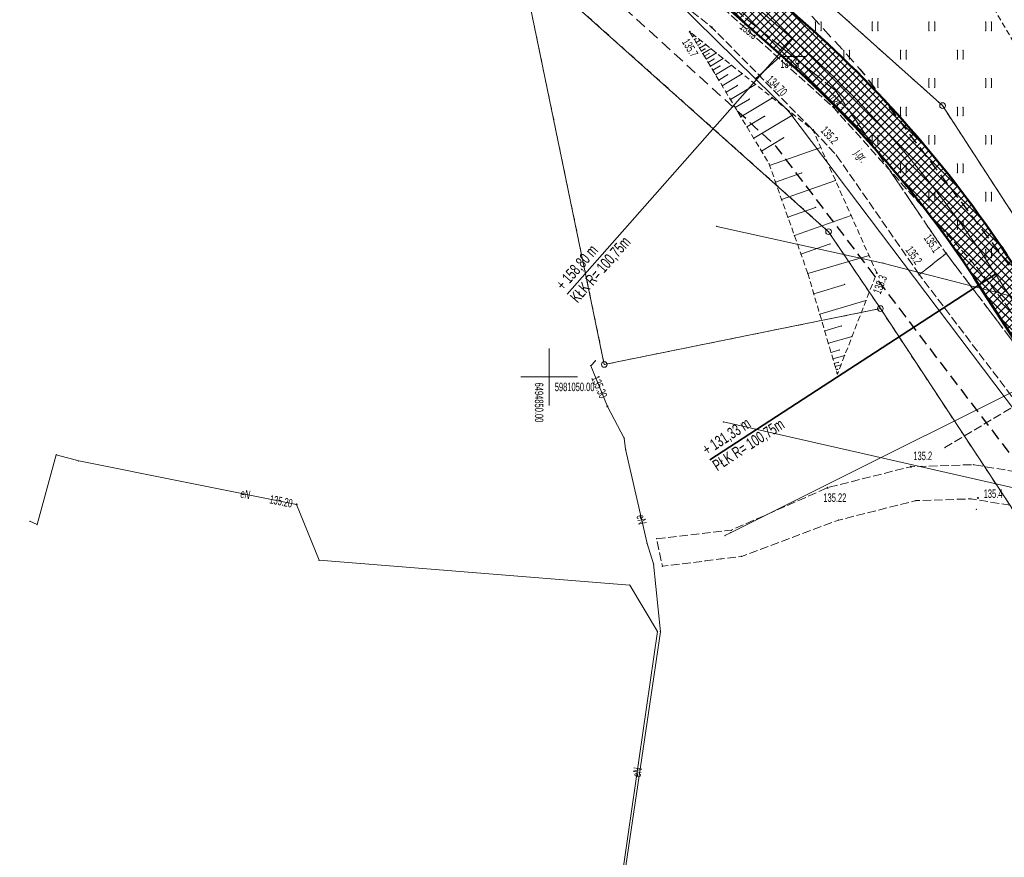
# Model space of a CAD drawing. Extents: x 6456700 to 6518119, y 5963420 to 5980059.
# Tile 83 of 256: x 6512072 to 6512159, y 5964557 to 5964630. Entities that reach past the tile are written whole.
import ezdxf
from ezdxf.enums import TextEntityAlignment as Align

# ---------------------------------------------------------------- set-up
doc = ezdxf.new("R2010")
doc.units = 0
doc.header["$MEASUREMENT"] = 0
for name, pattern in [('L_0_03', [1, 0.5, -0.5]), ('L_0_04', [1.5, 1, -0.5]), ('L_0_52', [1, 0.75, -0.25]), ('L_0_5A', [0.75, 0.5, -0.25])]:
    doc.linetypes.add(name, pattern=pattern)
doc.layers.get('0').update_dxf_attribs({"color": 2, "linetype": 'CONTINUOUS', "lineweight": 5})
for name, color, linetype, lineweight in [('000_Inne__niezydentyfikowane_', 7, 'CONTINUOUS', 18), ('18mm Kreska ciągła', 7, 'CONTINUOUS', 18), ('202_punkt_graniczny', 7, 'CONTINUOUS', 18), ('218_kontur_uzytku_gruntowego', 96, 'L_0_03', 18), ('219_dzialka_ewidencyjna', 7, 'CONTINUOUS', 18), ('35mm Ciągła', 7, 'CONTINUOUS', 35), ('50mm Kreska ciągła', 7, 'CONTINUOUS', 50), ('9mm Kreska ciągła', 252, 'CONTINUOUS', 9), ('jezdnia', 7, 'CONTINUOUS', 18), ('jezdnia_Atr17', 7, 'CONTINUOUS', 18), ('ogrodzenie_trwale', 7, 'CONTINUOUS', 18), ('pikieta_naturalna', 7, 'CONTINUOUS', 18), ('pikieta_naturalna_Atr2', 7, 'CONTINUOUS', 18), ('pikieta_sztuczna', 7, 'CONTINUOUS', 18), ('pikieta_sztuczna_Atr2', 7, 'CONTINUOUS', 18), ('przewod_elektroenergetyczny_podziemny', 7, 'CONTINUOUS', 18), ('przewod_elektroenergetyczny_podziemny_Atr1', 7, 'CONTINUOUS', 18), ('przewod_kanalizacyjny', 7, 'CONTINUOUS', 18), ('przewod_kanalizacyjny___ob__projektowany', 7, 'CONTINUOUS', 18), ('przewod_wodociagowy', 7, 'CONTINUOUS', 18), ('przewod_wodociagowy___ob__projektowany', 7, 'CONTINUOUS', 18), ('rzedna', 7, 'CONTINUOUS', 18), ('rzedna_Atr2', 7, 'CONTINUOUS', 18), ('rzedna_Atr3', 7, 'CONTINUOUS', 18), ('siatka_krzyrzy', 7, 'CONTINUOUS', 18), ('skarpa_nieumocniona', 7, 'CONTINUOUS', 18), ('trawnik', 7, 'CONTINUOUS', 18), ('Zakres', 7, 'CONTINUOUS', 18)]:
    doc.layers.add(name, color=color, linetype=linetype, lineweight=lineweight)
doc.styles.get("Standard").update_dxf_attribs({"font": 'txt', "width": 0.75})
doc.styles.add('Znaczniki', font='GOTHIC.TTF', dxfattribs={"width": 0.7})

# ---------------------------------------------------------------- blocks, each defined once
blk = doc.blocks.new('mdcp_nowa')
at = {"layer": 'pikieta_naturalna', "linetype": 'Continuous', "lineweight": 18}
for points in [[(6494862.38, 5981080.345, 1), (6494862.38, 5981080.435, 1)], [(6494864.31, 5981080.745, 1), (6494864.31, 5981080.835, 1)], [(6494875.24, 5981075.135, 1), (6494875.24, 5981075.225, 1)], [(6494873.23, 5981071.685, 1), (6494873.23, 5981071.775, 1)], [(6494884.95, 5981060.825, 1), (6494884.95, 5981060.915, 1)], [(6494878.84, 5981059.115, 1), (6494878.84, 5981059.205, 1)], [(6494882.58, 5981058.965, 1), (6494882.58, 5981059.055, 1)], [(6494881.85, 5981042.055, 1), (6494881.85, 5981042.145, 1)], [(6494887.75, 5981039.305, 1), (6494887.75, 5981039.395, 1)]]:
    blk.add_hatch(color=18, dxfattribs=at).paths.add_polyline_path(points)
at = {"layer": 'pikieta_sztuczna', "linetype": 'Continuous', "lineweight": 18}
blk.add_hatch(color=18, dxfattribs=at).paths.add_polyline_path([(6494874.51, 5981040.205, 1), (6494874.51, 5981040.295, 1)])
at = {"layer": 'rzedna', "linetype": 'Continuous', "lineweight": 18}
for color, points in [(18, [(6494868.17, 5981076.215, 1), (6494868.17, 5981076.305, 1)]), (18, [(6494871.11, 5981073.335, 1), (6494871.11, 5981073.425, 1)]), (1, [(6494855.14, 5981047.365, 1), (6494855.14, 5981047.455, 1)]), (1, [(6494827.78, 5981038.735, 1), (6494827.78, 5981038.825, 1)])]:
    blk.add_hatch(color=color, dxfattribs=at).paths.add_polyline_path(points)
at = {"layer": '000_Inne__niezydentyfikowane_', "linetype": 'Continuous', "lineweight": 18, "flags": 128}
for points in [[(6494862.64, 5981079.96), (6494862.8, 5981080.06)], [(6494862.79, 5981079.71), (6494862.92, 5981079.78)], [(6494862.94, 5981079.45), (6494863.29, 5981079.66)], [(6494863.1, 5981079.2), (6494863.32, 5981079.33)], [(6494863.25, 5981078.94), (6494863.79, 5981079.27)], [(6494863.4, 5981078.69), (6494863.72, 5981078.88)], [(6494863.53, 5981078.47), (6494864.25, 5981078.9)], [(6494863.67, 5981078.24), (6494864.08, 5981078.48)], [(6494863.83, 5981077.98), (6494864.73, 5981078.52)], [(6494864, 5981077.69), (6494864.51, 5981077.99)], [(6494864.2, 5981077.36), (6494865.32, 5981078.04)], [(6494864.42, 5981077), (6494865.05, 5981077.38)], [(6494864.66, 5981076.6), (6494866.07, 5981077.44)], [(6494865.24, 5981075.63), (6494867.01, 5981076.7)], [(6494864.93, 5981076.14), (6494865.72, 5981076.62)], [(6494865.58, 5981075.06), (6494866.57, 5981075.66)], [(6494865.96, 5981074.42), (6494868.18, 5981075.76)], [(6494866.39, 5981073.71), (6494867.64, 5981074.46)], [(6494866.87, 5981072.91), (6494869.66, 5981074.58)], [(6494867.41, 5981072.01), (6494868.97, 5981072.95)], [(6494868.01, 5981071.01), (6494871.5, 5981073.11)], [(6494868.69, 5981069.89), (6494870.64, 5981071.06)], [(6494869.41, 5981068.62), (6494873.91, 5981070.21)], [(6494869.93, 5981067.15), (6494872.24, 5981067.96)], [(6494870.47, 5981065.62), (6494875.21, 5981067.3)], [(6494871.02, 5981064.06), (6494873.45, 5981064.92)], [(6494871.59, 5981062.45), (6494876.58, 5981064.22)], [(6494872.17, 5981060.8), (6494874.74, 5981061.71)], [(6494872.77, 5981059.11), (6494878.16, 5981060.69)], [(6494873.3, 5981057.33), (6494876.03, 5981058.14)], [(6494873.83, 5981055.52), (6494877.89, 5981056.72)], [(6494874.26, 5981054.06), (6494875.73, 5981054.49)], [(6494874.58, 5981052.96), (6494876.67, 5981053.57)], [(6494874.82, 5981052.16), (6494875.55, 5981052.38)], [(6494874.98, 5981051.59), (6494876.02, 5981051.9)], [(6494875.1, 5981051.19), (6494875.47, 5981051.3)], [(6494875.19, 5981050.91), (6494875.69, 5981051.06)], [(6494875.27, 5981050.63), (6494875.41, 5981050.67)], [(6494875.35, 5981050.35), (6494875.43, 5981050.37)]]:
    blk.add_lwpolyline(points, dxfattribs=at)
at = {"layer": '000_Inne__niezydentyfikowane_'}
for p in [(6494862.64, 5981079.96), (6494862.79, 5981079.71), (6494862.8, 5981080.06), (6494862.92, 5981079.78), (6494862.94, 5981079.45), (6494863.29, 5981079.66), (6494863.32, 5981079.33), (6494863.79, 5981079.27), (6494863.1, 5981079.2), (6494863.25, 5981078.94), (6494863.4, 5981078.69), (6494863.53, 5981078.47), (6494863.72, 5981078.88), (6494864.08, 5981078.48), (6494864.25, 5981078.9), (6494864.73, 5981078.52), (6494863.67, 5981078.24), (6494863.83, 5981077.98), (6494864, 5981077.69), (6494864.51, 5981077.99), (6494865.32, 5981078.04), (6494864.2, 5981077.36), (6494864.42, 5981077), (6494865.05, 5981077.38), (6494866.07, 5981077.44), (6494867.01, 5981076.7), (6494864.66, 5981076.6), (6494864.93, 5981076.14), (6494865.72, 5981076.62), (6494865.24, 5981075.63), (6494865.58, 5981075.06), (6494866.57, 5981075.66), (6494868.18, 5981075.76), (6494865.96, 5981074.42), (6494867.64, 5981074.46), (6494869.66, 5981074.58), (6494866.39, 5981073.71), (6494866.87, 5981072.91), (6494868.97, 5981072.95), (6494871.5, 5981073.11), (6494867.41, 5981072.01), (6494868.01, 5981071.01), (6494870.64, 5981071.06), (6494868.69, 5981069.89), (6494873.91, 5981070.21), (6494869.41, 5981068.62), (6494869.93, 5981067.15), (6494872.24, 5981067.96), (6494875.21, 5981067.3), (6494870.47, 5981065.62), (6494873.45, 5981064.92), (6494871.02, 5981064.06), (6494876.58, 5981064.22), (6494871.59, 5981062.45), (6494874.74, 5981061.71), (6494872.17, 5981060.8), (6494878.16, 5981060.69), (6494872.77, 5981059.11), (6494876.03, 5981058.14), (6494873.3, 5981057.33), (6494877.89, 5981056.72), (6494873.83, 5981055.52), (6494875.73, 5981054.49), (6494874.26, 5981054.06), (6494876.67, 5981053.57), (6494874.58, 5981052.96), (6494874.82, 5981052.16), (6494874.98, 5981051.59), (6494875.55, 5981052.38), (6494876.02, 5981051.9), (6494875.1, 5981051.19), (6494875.19, 5981050.91), (6494875.41, 5981050.67), (6494875.47, 5981051.3), (6494875.69, 5981051.06), (6494875.27, 5981050.63), (6494875.35, 5981050.35), (6494875.43, 5981050.37)]:
    blk.add_point(p, dxfattribs=at)
at = {"layer": '202_punkt_graniczny', "color": 7, "linetype": 'Continuous', "lineweight": 18}
for centre in [(6494884.63, 5981073.89), (6494874.6, 5981062.79), (6494879.16, 5981056.02), (6494854.86, 5981051.1)]:
    blk.add_circle(centre, 0.25, dxfattribs=at)
at = {"layer": '202_punkt_graniczny'}
for p in [(6494884.63, 5981073.89), (6494874.6, 5981062.79), (6494879.16, 5981056.02), (6494854.86, 5981051.1)]:
    blk.add_point(p, dxfattribs=at)
at = {"layer": '218_kontur_uzytku_gruntowego', "lineweight": 18, "flags": 128}
for points in [[(6494847.42, 5981087.08), (6494874.6, 5981062.79)], [(6494854.86, 5981051.1), (6494847.42, 5981087.08)], [(6494884.63, 5981073.89), (6494875.19, 5981082.33)], [(6494907.66, 5981038.39), (6494884.63, 5981073.89)], [(6494874.6, 5981062.79), (6494879.16, 5981056.02)], [(6494879.16, 5981056.02), (6494854.86, 5981051.1)], [(6494879.16, 5981056.02), (6494907.1, 5981013.59)]]:
    blk.add_lwpolyline(points, dxfattribs=at)
at = {"layer": '218_kontur_uzytku_gruntowego'}
for p in [(6494884.63, 5981073.89), (6494884.63, 5981073.89), (6494874.6, 5981062.79), (6494874.6, 5981062.79), (6494879.16, 5981056.02), (6494879.16, 5981056.02), (6494879.16, 5981056.02), (6494879.16, 5981056.02), (6494854.86, 5981051.1), (6494854.86, 5981051.1)]:
    blk.add_point(p, dxfattribs=at)
at = {"layer": '219_dzialka_ewidencyjna', "color": 3, "linetype": 'Continuous', "lineweight": 18, "flags": 128}
for points in [[(6494810.28, 5981140.37), (6494884.63, 5981073.89)], [(6494847.42, 5981087.08), (6494874.6, 5981062.79)], [(6494847.42, 5981087.08), (6494854.86, 5981051.1)], [(6494884.63, 5981073.89), (6494922.88, 5981014.92)], [(6494874.6, 5981062.79), (6494879.16, 5981056.02)], [(6494854.86, 5981051.1), (6494879.16, 5981056.02)], [(6494879.16, 5981056.02), (6494907.1, 5981013.59)]]:
    blk.add_lwpolyline(points, dxfattribs=at)
at = {"layer": '219_dzialka_ewidencyjna', "color": 3}
for p in [(6494884.63, 5981073.89), (6494884.63, 5981073.89), (6494874.6, 5981062.79), (6494874.6, 5981062.79), (6494879.16, 5981056.02), (6494879.16, 5981056.02), (6494879.16, 5981056.02), (6494854.86, 5981051.1), (6494854.86, 5981051.1)]:
    blk.add_point(p, dxfattribs=at)
at = {"layer": 'jezdnia', "color": 7, "linetype": 'L_0_52', "lineweight": 18, "flags": 128}
for points in [[(6494882.58, 5981059.01), (6494875.27, 5981069.54), (6494873.23, 5981071.73), (6494864.31, 5981080.79), (6494852.5, 5981090.04), (6494840.38, 5981098.23), (6494828.68, 5981104.87), (6494818.31, 5981109.2), (6494820.02, 5981112.93), (6494830.21, 5981107.52), (6494843.7, 5981099.94), (6494855.06, 5981092.95), (6494866.84, 5981081.96), (6494875.24, 5981075.18), (6494884.95, 5981060.87)], [(6494901.28, 5981033.55), (6494895.98, 5981037.05), (6494891.79, 5981038.5), (6494887.13, 5981039.27), (6494882.27, 5981039.11), (6494875.49, 5981037.4), (6494866.94, 5981034.2), (6494865.13, 5981033.98), (6494863.73, 5981033.8), (6494859.98, 5981033.33), (6494859.47, 5981035.75), (6494866.03, 5981036.51), (6494874.51, 5981040.25), (6494881.85, 5981042.1), (6494887.33, 5981042.28), (6494892.57, 5981041.41), (6494897.26, 5981039.7), (6494882.58, 5981059.01), (6494884.95, 5981060.87), (6494891.08, 5981052.78), (6494898.92, 5981042.35), (6494908.85, 5981029.59), (6494911.52, 5981023.9), (6494915.25, 5981014.07), (6494914.78, 5981012.09), (6494906.97, 5980976.83), (6494902.68, 5980957.34), (6494894.73, 5980959.02), (6494897.08, 5980960.46), (6494898.72, 5980967.42), (6494893.04, 5980969.39), (6494900.7, 5981004.04), (6494905.1, 5981024.68), (6494905.84, 5981028.59), (6494904.34, 5981030.87)]]:
    blk.add_lwpolyline(points, close=True, dxfattribs=at)
at = {"layer": 'jezdnia'}
for p in [(6494864.31, 5981080.79), (6494875.24, 5981075.18), (6494873.23, 5981071.73), (6494875.27, 5981069.54), (6494884.95, 5981060.87), (6494884.95, 5981060.87), (6494882.58, 5981059.01), (6494882.58, 5981059.01), (6494881.85, 5981042.1), (6494887.33, 5981042.28), (6494874.51, 5981040.25), (6494882.27, 5981039.11), (6494887.13, 5981039.27), (6494875.49, 5981037.4), (6494866.03, 5981036.51), (6494859.47, 5981035.75), (6494863.73, 5981033.8), (6494865.13, 5981033.98), (6494866.94, 5981034.2), (6494859.98, 5981033.33)]:
    blk.add_point(p, dxfattribs=at)
at = {"layer": 'ogrodzenie_trwale'}
blk.add_point((6494887.62, 5981038.35), dxfattribs=at)
at = {"layer": 'pikieta_naturalna', "color": 7, "linetype": 'Continuous', "lineweight": 18}
for centre in [(6494862.38, 5981080.39), (6494864.31, 5981080.79), (6494875.24, 5981075.18), (6494873.23, 5981071.73), (6494884.95, 5981060.87), (6494878.84, 5981059.16), (6494882.58, 5981059.01), (6494881.85, 5981042.1), (6494887.75, 5981039.35)]:
    blk.add_circle(centre, 0.045, dxfattribs=at)
at = {"layer": 'pikieta_naturalna'}
for p in [(6494862.38, 5981080.39), (6494864.31, 5981080.79), (6494875.24, 5981075.18), (6494873.23, 5981071.73), (6494884.95, 5981060.87), (6494878.84, 5981059.16), (6494882.58, 5981059.01), (6494881.85, 5981042.1), (6494887.75, 5981039.35)]:
    blk.add_point(p, dxfattribs=at)
at = {"layer": 'pikieta_sztuczna', "color": 7, "linetype": 'Continuous', "lineweight": 18}
blk.add_circle((6494874.51, 5981040.25), 0.045, dxfattribs=at)
at = {"layer": 'pikieta_sztuczna'}
blk.add_point((6494874.51, 5981040.25), dxfattribs=at)
at = {"layer": 'przewod_elektroenergetyczny_podziemny', "color": 1, "linetype": 'Continuous', "lineweight": 18, "flags": 128}
for points in [[(6494871.11, 5981073.38), (6494868.17, 5981076.26), (6494861.13, 5981083.19)], [(6494891.23, 5981046.73), (6494871.11, 5981073.38)], [(6494864.76, 5981063.26), (6494879.38, 5981060.03)], [(6494879.38, 5981060.03), (6494898.09, 5981055.2), (6494900.81, 5981049.67), (6494909.36, 5981049.54), (6494926.4, 5981040.74), (6494934.34, 5981034.5)], [(6494856.16, 5981003.01), (6494859.8, 5981027.57), (6494859.2, 5981033.54), (6494858.62, 5981035.35), (6494856.74, 5981043.64), (6494856.61, 5981044.62), (6494855.14, 5981047.41), (6494853.67, 5981050.99), (6494854.08, 5981051.42)], [(6494856, 5981003.05), (6494859.53, 5981027.59), (6494857.1, 5981031.67), (6494829.75, 5981033.87), (6494827.78, 5981038.78), (6494808.61, 5981042.61), (6494806.63, 5981043.15), (6494804.94, 5981037.01), (6494804.31, 5981037.29)]]:
    blk.add_lwpolyline(points, dxfattribs=at)
at = {"layer": 'przewod_elektroenergetyczny_podziemny'}
for p in [(6494868.17, 5981076.26), (6494871.11, 5981073.38), (6494871.11, 5981073.38), (6494864.76, 5981063.26), (6494879.38, 5981060.03), (6494879.38, 5981060.03), (6494853.67, 5981050.99), (6494854.08, 5981051.42), (6494855.14, 5981047.41), (6494856.61, 5981044.62), (6494806.63, 5981043.15), (6494856.74, 5981043.64), (6494808.61, 5981042.61), (6494827.78, 5981038.78), (6494804.31, 5981037.29), (6494804.94, 5981037.01), (6494858.62, 5981035.35), (6494829.75, 5981033.87), (6494859.2, 5981033.54), (6494857.1, 5981031.67), (6494859.53, 5981027.59), (6494859.8, 5981027.57)]:
    blk.add_point(p, dxfattribs=at)
at = {"layer": 'przewod_kanalizacyjny', "color": 34, "linetype": 'Continuous', "lineweight": 18, "flags": 128}
blk.add_lwpolyline([(6494865.47, 5981036.03), (6494865.96, 5981036.28), (6494900.33, 5981053.44)], dxfattribs=at)
at = {"layer": 'przewod_kanalizacyjny'}
for p in [(6494865.47, 5981036.03), (6494865.96, 5981036.28)]:
    blk.add_point(p, dxfattribs=at)
at = {"layer": 'przewod_kanalizacyjny___ob__projektowany', "color": 34, "linetype": 'L_0_52', "lineweight": 18, "flags": 128}
blk.add_lwpolyline([(6494884.84, 5981043.78), (6494900, 5981052.87)], dxfattribs=at)
at = {"layer": 'przewod_kanalizacyjny___ob__projektowany'}
blk.add_point((6494884.84, 5981043.78), dxfattribs=at)
at = {"layer": 'przewod_wodociagowy', "color": 5, "linetype": 'Continuous', "lineweight": 18, "flags": 128}
blk.add_lwpolyline([(6494933.2, 5981030.51), (6494924.4, 5981032.61), (6494865.35, 5981046.04)], dxfattribs=at)
at = {"layer": 'przewod_wodociagowy'}
blk.add_point((6494865.35, 5981046.04), dxfattribs=at)
at = {"layer": 'przewod_wodociagowy___ob__projektowany', "color": 5, "linetype": 'L_0_52', "lineweight": 18, "flags": 128}
for points in [[(6494856.37, 5981090.51), (6494874.96, 5981073.8)], [(6494874.96, 5981073.8), (6494887.65, 5981059.66)], [(6494887.65, 5981059.66), (6494905.76, 5981036.31)]]:
    blk.add_lwpolyline(points, dxfattribs=at)
at = {"layer": 'przewod_wodociagowy___ob__projektowany'}
for p in [(6494874.96, 5981073.8), (6494874.96, 5981073.8), (6494887.65, 5981059.66), (6494887.65, 5981059.66)]:
    blk.add_point(p, dxfattribs=at)
at = {"layer": 'rzedna', "color": 7, "linetype": 'Continuous', "lineweight": 18}
for centre in [(6494868.17, 5981076.26), (6494871.11, 5981073.38)]:
    blk.add_circle(centre, 0.045, dxfattribs=at)
at = {"layer": 'rzedna', "color": 1, "linetype": 'Continuous', "lineweight": 18}
for centre in [(6494855.14, 5981047.41), (6494827.78, 5981038.78)]:
    blk.add_circle(centre, 0.045, dxfattribs=at)
at = {"layer": 'rzedna'}
for p in [(6494868.17, 5981076.26), (6494871.11, 5981073.38), (6494855.14, 5981047.41), (6494827.78, 5981038.78)]:
    blk.add_point(p, dxfattribs=at)
at = {"layer": 'rzedna_Atr2', "color": 7, "linetype": 'Continuous', "lineweight": 18, "flags": 128}
blk.add_lwpolyline([(6494868.17, 5981076.26), (6494870.35, 5981078.21), (6494872.627, 5981078.21)], dxfattribs=at)
at = {"layer": 'rzedna_Atr2'}
for p in [(6494870.35, 5981078.21), (6494872.627, 5981078.21), (6494868.17, 5981076.26)]:
    blk.add_point(p, dxfattribs=at)
at = {"layer": 'siatka_krzyrzy', "linetype": 'Continuous', "lineweight": 18, "flags": 128}
for points in [[(6494850, 5981047.5), (6494850, 5981052.5)], [(6494847.5, 5981050), (6494852.5, 5981050)]]:
    blk.add_lwpolyline(points, dxfattribs=at)
at = {"layer": 'skarpa_nieumocniona', "color": 7, "linetype": 'L_0_5A', "lineweight": 18, "flags": 128}
blk.add_lwpolyline([(6494872.77, 5981059.12), (6494869.35, 5981068.79), (6494862.38, 5981080.39), (6494873.23, 5981071.73), (6494878.84, 5981059.16), (6494875.38, 5981050.25)], close=True, dxfattribs=at)
at = {"layer": 'skarpa_nieumocniona'}
for p in [(6494862.38, 5981080.39), (6494862.38, 5981080.39), (6494873.23, 5981071.73), (6494873.23, 5981071.73), (6494869.35, 5981068.79), (6494869.35, 5981068.79), (6494872.77, 5981059.12), (6494872.77, 5981059.12), (6494878.84, 5981059.16), (6494878.84, 5981059.16), (6494875.38, 5981050.25), (6494875.38, 5981050.25)]:
    blk.add_point(p, dxfattribs=at)
at = {"layer": 'trawnik', "color": 7, "linetype": 'L_0_5A', "lineweight": 18, "flags": 128}
blk.add_lwpolyline([(6494885.37, 5981088.97), (6494899.82, 5981064.08), (6494909.79, 5981060.17), (6494912, 5981054.63), (6494914.18, 5981048.97), (6494913.31, 5981038.29), (6494912.21, 5981023.92), (6494911.52, 5981023.9), (6494908.85, 5981029.59), (6494898.92, 5981042.35), (6494891.08, 5981052.78), (6494884.95, 5981060.87), (6494875.24, 5981075.18), (6494866.84, 5981081.96)], close=True, dxfattribs=at)
at = {"layer": 'trawnik', "color": 7, "linetype": 'Continuous', "lineweight": 13, "flags": 128}
for points in [[(6494873.439, 5981080.499), (6494873.439, 5981081.249)], [(6494873.939, 5981080.499), (6494873.939, 5981081.249)], [(6494878.439, 5981080.499), (6494878.439, 5981081.249)], [(6494878.939, 5981080.499), (6494878.939, 5981081.249)], [(6494883.439, 5981080.499), (6494883.439, 5981081.249)], [(6494883.939, 5981080.499), (6494883.939, 5981081.249)], [(6494888.439, 5981080.499), (6494888.439, 5981081.249)], [(6494888.939, 5981080.499), (6494888.939, 5981081.249)], [(6494875.939, 5981077.999), (6494875.939, 5981078.749)], [(6494876.439, 5981077.999), (6494876.439, 5981078.749)], [(6494880.939, 5981077.999), (6494880.939, 5981078.749)], [(6494881.439, 5981077.999), (6494881.439, 5981078.749)], [(6494885.939, 5981077.999), (6494885.939, 5981078.749)], [(6494886.439, 5981077.999), (6494886.439, 5981078.749)], [(6494878.439, 5981075.499), (6494878.439, 5981076.249)], [(6494878.939, 5981075.499), (6494878.939, 5981076.249)], [(6494883.439, 5981075.499), (6494883.439, 5981076.249)], [(6494883.939, 5981075.499), (6494883.939, 5981076.249)], [(6494888.439, 5981075.499), (6494888.439, 5981076.249)], [(6494888.939, 5981075.499), (6494888.939, 5981076.249)], [(6494880.939, 5981072.999), (6494880.939, 5981073.749)], [(6494881.439, 5981072.999), (6494881.439, 5981073.749)], [(6494885.939, 5981072.999), (6494885.939, 5981073.749)], [(6494886.439, 5981072.999), (6494886.439, 5981073.749)], [(6494878.439, 5981070.499), (6494878.439, 5981071.249)], [(6494878.939, 5981070.499), (6494878.939, 5981071.249)], [(6494883.439, 5981070.499), (6494883.439, 5981071.249)], [(6494883.939, 5981070.499), (6494883.939, 5981071.249)], [(6494888.439, 5981070.499), (6494888.439, 5981071.249)], [(6494888.939, 5981070.499), (6494888.939, 5981071.249)], [(6494880.939, 5981067.999), (6494880.939, 5981068.749)], [(6494881.439, 5981067.999), (6494881.439, 5981068.749)], [(6494885.939, 5981067.999), (6494885.939, 5981068.749)], [(6494886.439, 5981067.999), (6494886.439, 5981068.749)], [(6494883.439, 5981065.499), (6494883.439, 5981066.249)], [(6494883.939, 5981065.499), (6494883.939, 5981066.249)], [(6494888.439, 5981065.499), (6494888.439, 5981066.249)], [(6494888.939, 5981065.499), (6494888.939, 5981066.249)], [(6494885.939, 5981062.999), (6494885.939, 5981063.749)], [(6494886.439, 5981062.999), (6494886.439, 5981063.749)], [(6494888.439, 5981060.499), (6494888.439, 5981061.249)], [(6494888.939, 5981060.499), (6494888.939, 5981061.249)]]:
    blk.add_lwpolyline(points, dxfattribs=at)
at = {"layer": 'trawnik'}
for p in [(6494873.439, 5981081.249), (6494873.939, 5981081.249), (6494878.439, 5981081.249), (6494878.939, 5981081.249), (6494883.439, 5981081.249), (6494883.939, 5981081.249), (6494888.439, 5981081.249), (6494888.939, 5981081.249), (6494873.439, 5981080.499), (6494873.939, 5981080.499), (6494878.439, 5981080.499), (6494878.939, 5981080.499), (6494883.439, 5981080.499), (6494883.939, 5981080.499), (6494888.439, 5981080.499), (6494888.939, 5981080.499), (6494875.939, 5981078.749), (6494876.439, 5981078.749), (6494880.939, 5981078.749), (6494881.439, 5981078.749), (6494885.939, 5981078.749), (6494886.439, 5981078.749), (6494875.939, 5981077.999), (6494876.439, 5981077.999), (6494880.939, 5981077.999), (6494881.439, 5981077.999), (6494885.939, 5981077.999), (6494886.439, 5981077.999), (6494878.439, 5981076.249), (6494878.939, 5981076.249), (6494883.439, 5981076.249), (6494883.939, 5981076.249), (6494888.439, 5981076.249), (6494888.939, 5981076.249), (6494875.24, 5981075.18), (6494878.439, 5981075.499), (6494878.939, 5981075.499), (6494883.439, 5981075.499), (6494883.939, 5981075.499), (6494888.439, 5981075.499), (6494888.939, 5981075.499), (6494880.939, 5981073.749), (6494881.439, 5981073.749), (6494885.939, 5981073.749), (6494886.439, 5981073.749), (6494880.939, 5981072.999), (6494881.439, 5981072.999), (6494885.939, 5981072.999), (6494886.439, 5981072.999), (6494878.439, 5981071.249), (6494878.939, 5981071.249), (6494883.439, 5981071.249), (6494883.939, 5981071.249), (6494888.439, 5981071.249), (6494888.939, 5981071.249), (6494878.439, 5981070.499), (6494878.939, 5981070.499), (6494883.439, 5981070.499), (6494883.939, 5981070.499), (6494888.439, 5981070.499), (6494888.939, 5981070.499), (6494880.939, 5981068.749), (6494880.939, 5981067.999), (6494881.439, 5981068.749), (6494881.439, 5981067.999), (6494885.939, 5981068.749), (6494885.939, 5981067.999), (6494886.439, 5981068.749), (6494886.439, 5981067.999), (6494883.439, 5981066.249), (6494883.439, 5981065.499), (6494883.939, 5981066.249), (6494883.939, 5981065.499), (6494888.439, 5981066.249), (6494888.439, 5981065.499), (6494888.939, 5981066.249), (6494888.939, 5981065.499), (6494885.939, 5981063.749), (6494886.439, 5981063.749), (6494885.939, 5981062.999), (6494886.439, 5981062.999), (6494888.439, 5981061.249), (6494888.939, 5981061.249), (6494884.95, 5981060.87), (6494888.439, 5981060.499), (6494888.939, 5981060.499)]:
    blk.add_point(p, dxfattribs=at)
at = {"layer": 'Zakres', "linetype": 'L_0_04', "lineweight": 25, "flags": 128}
blk.add_lwpolyline([(6495113.77, 5985050.22), (6495121.12, 5984877.07), (6495125.76, 5984757.87), (6495129.89, 5984649.81), (6495141.08, 5984611.3), (6495145.77, 5984544.53), (6495147.36, 5984487.27), (6495157.22, 5984392.07), (6495162.95, 5984387.45), (6495180.24, 5984384.16), (6495229.5, 5984386.61), (6495251.65, 5984373.41), (6495258.77, 5984357.12), (6495255.44, 5984330.44), (6495250.77, 5984304.39), (6495252.21, 5984282.78), (6495255.46, 5984256.45), (6495254.94, 5984238.25), (6495266.4, 5984211), (6495277.24, 5984182.33), (6495294.2, 5984133.19), (6495300.94, 5984095.37), (6495313.24, 5984037.69), (6495317.44, 5983978.18), (6495300.35, 5983922.18), (6495282.35, 5983883.38), (6495266.21, 5983862.23), (6495242.03, 5983839.67), (6495211.11, 5983816.86), (6495158.26, 5983772.66), (6495130.6, 5983651.16), (6495116.31, 5983543.43), (6495129.51, 5983346.73), (6495134.58, 5983264.71), (6495139.64, 5983186.97), (6495193.25, 5983077.94), (6495199.2, 5983041.97), (6495206.23, 5983026), (6495208.96, 5983004.88), (6495202.27, 5982979.48), (6495202.42, 5982950.13), (6495209.35, 5982897.38), (6495215.97, 5982850.34), (6495228.6, 5982809.97), (6495226.85, 5982778.82), (6495225.04, 5982750.56), (6495220.26, 5982723.37), (6495226.54, 5982679.97), (6495206.06, 5982669.48), (6495192.68, 5982657.71), (6495184.57, 5982648.65), (6495174.78, 5982624.58), (6495164.23, 5982604.61), (6495150.7, 5982588.3), (6495137.69, 5982582.43), (6495118.26, 5982573.75), (6495100.35, 5982558.42), (6495090.36, 5982544.99), (6495075.87, 5982519.06), (6495060.83, 5982499.68), (6495049.41, 5982485.49), (6495035.07, 5982459.7), (6495006.7, 5982406.64), (6494980.89, 5982351.84), (6494944.35, 5982293.29), (6494925.72, 5982250.11), (6494905.2, 5982190.37), (6494898.43, 5982153.5), (6494879.51, 5982063.89), (6494864.14, 5981992.66), (6494816.93, 5981768.61), (6494777.79, 5981577.7), (6494739.84, 5981394.72), (6494718.65, 5981297.89), (6494716.45, 5981237.31), (6494738.62, 5981208.21), (6494776.48, 5981173.06), (6494817.16, 5981137.44), (6494847.63, 5981109.8), (6494877.39, 5981077.08), (6494912.75, 5981030.55), (6494916.06, 5981014.71), (6494903.86, 5980957.01), (6494916.13, 5980953.51), (6494892.32, 5980927.59), (6494850.7, 5980858.8), (6494806.81, 5980779.89), (6494785.1, 5980753.49), (6494715.22, 5980723.29), (6494679.96, 5980686.78), (6494651.35, 5980651.29), (6494549.14, 5980683.24), (6494511.84, 5980659.66), (6494443.61, 5980630.33), (6494428.78, 5980598.6), (6494431.58, 5980579.46), (6494420.56, 5980549.76), (6494416.45, 5980528.2), (6494403.86, 5980507.16), (6494388.89, 5980482.96), (6494365.32, 5980407.99), (6494335.67, 5980315.15), (6494332.29, 5980297.41), (6494335.1, 5980278.18), (6494347.25, 5980254.84), (6494336.79, 5980250.09), (6494300.04, 5980271.34), (6494320.8, 5980301.43), (6494336.81, 5980349.17), (6494344.85, 5980380.92), (6494360.85, 5980437.13), (6494374.18, 5980476.38), (6494386.14, 5980498.84), (6494403.02, 5980528.52), (6494411.33, 5980563.19), (6494420.84, 5980586.25), (6494420.25, 5980601.11), (6494434.95, 5980635.94), (6494446.75, 5980644.99), (6494465.77, 5980647.27), (6494513.02, 5980669.46), (6494507.85, 5980679.68), (6494547.89, 5980705.83), (6494570.06, 5980691.34), (6494636.17, 5980669.05), (6494706.14, 5980756.86), (6494742.78, 5980772.58), (6494798.53, 5980814.27), (6494826.12, 5980867.97), (6494849.57, 5980908.6), (6494845.35, 5980942.01), (6494853.94, 5980970.83), (6494891.08, 5980960.54), (6494890.11, 5980965.73), (6494903.94, 5981025.69), (6494869.98, 5981070.3), (6494770.97, 5981160.58), (6494728.18, 5981200.64), (6494706.13, 5981229.56), (6494707.94, 5981299.75), (6494728.84, 5981398.1), (6494767.06, 5981580.19), (6494806.17, 5981770.55), (6494854.36, 5981994.76), (6494869.73, 5982065.97), (6494888.61, 5982155.44), (6494891.67, 5982173.95), (6494895.82, 5982197.45), (6494916.38, 5982253.72), (6494935.47, 5982297.95), (6494954.97, 5982331.67), (6494972.09, 5982356.64), (6494997.76, 5982411.14), (6495026.29, 5982464.48), (6495041.09, 5982491.09), (6495052.99, 5982505.88), (6495067.51, 5982524.6), (6495081.94, 5982550.43), (6495092.99, 5982565.28), (6495112.86, 5982582.29), (6495133.59, 5982591.55), (6495144.48, 5982596.46), (6495155.87, 5982610.19), (6495165.7, 5982628.8), (6495175.96, 5982654.03), (6495185.62, 5982664.83), (6495200.4, 5982677.82), (6495212.49, 5982688.04), (6495209.64, 5982723.43), (6495215.22, 5982750.57), (6495216.87, 5982779.54), (6495218.31, 5982809.31), (6495206.86, 5982847.92), (6495199.44, 5982894.74), (6495192.11, 5982948.71), (6495190.16, 5982979.24), (6495183.47, 5983075.16), (6495129.79, 5983184.34), (6495124.6, 5983264.07), (6495119.53, 5983346.09), (6495106.27, 5983543.75), (6495120.74, 5983652.9), (6495148.75, 5983779.42), (6495204.15, 5983826.04), (6495273.41, 5983889.36), (6495288.53, 5983927.42), (6495300.83, 5983964.69), (6495303.91, 5983980.14), (6495301.32, 5984039.55), (6495291.1, 5984093.63), (6495284.5, 5984130.67), (6495267.84, 5984178.93), (6495257.12, 5984207.3), (6495244.96, 5984236.19), (6495244.79, 5984255.42), (6495242.25, 5984281.97), (6495240.71, 5984304.95), (6495245.55, 5984331.94), (6495248.51, 5984355.64), (6495243.77, 5984366.47), (6495226.98, 5984376.47), (6495179.54, 5984374.12), (6495158.61, 5984378.09), (6495147.7, 5984386.91), (6495137.38, 5984486.61), (6495135.78, 5984544.04), (6495131.18, 5984609.54), (6495119.95, 5984648.2), (6495115.76, 5984757.49), (6495111.12, 5984876.67), (6495103.73, 5985050.93), (6495109.36, 5985081.73), (6495120.41, 5985085.88)], close=True, dxfattribs=at)
at = {"layer": 'Zakres'}
for p in [(6494877.39, 5981077.08), (6494869.98, 5981070.3)]:
    blk.add_point(p, dxfattribs=at)
at = {"layer": 'jezdnia_Atr17', "color": 7, "lineweight": 15, "width": 0.66}
blk.add_text('j.gr.', height=0.75, rotation=304.8, dxfattribs=at).set_placement((6494877.486, 5981070.138), align=Align.TOP_LEFT)
at = {"layer": 'pikieta_naturalna_Atr2', "color": 7, "lineweight": 15, "width": 0.66}
for s, rotation, p in [('135.3', 321.1, (6494867.18, 5981081.3)), ('135.7', 301, (6494862.313, 5981079.876)), ('135.1', 304.2, (6494875.131, 5981074.931)), ('135.2', 313, (6494874.399, 5981072.151)), ('135.1', 304.2, (6494883.561, 5981062.651)), ('135.2', 304.8, (6494881.946, 5981061.608)), ('135.3', 68.8, (6494878.471, 5981057.501))]:
    blk.add_text(s, height=0.75, rotation=rotation, dxfattribs=at).set_placement(p, align=Align.TOP_LEFT)
for s, p in [('135.2', (6494882.06, 5981043.43)), ('135.4', (6494888.25, 5981040.1))]:
    blk.add_text(s, height=0.75, dxfattribs=at).set_placement(p, align=Align.TOP_LEFT)
at = {"layer": 'pikieta_sztuczna_Atr2', "color": 7, "lineweight": 15, "width": 0.66}
blk.add_text('135.22', height=0.75, dxfattribs=at).set_placement((6494874.14, 5981039.75), align=Align.TOP_LEFT)
at = {"layer": 'przewod_elektroenergetyczny_podziemny_Atr1', "color": 1, "lineweight": 15, "width": 0.66}
for rotation, p in [(348.7, (6494822.933, 5981040.128)), (282.8, (6494858.416, 5981037.943)), (81.8, (6494857.319, 5981014.833))]:
    blk.add_text('eN', height=0.75, rotation=rotation, dxfattribs=at).set_placement(p, align=Align.TOP_LEFT)
at = {"layer": 'rzedna_Atr2', "color": 7, "lineweight": 15, "width": 0.66}
blk.add_text('134.70', height=0.75, rotation=315.4, dxfattribs=at).set_placement((6494869.596, 5981076.624), align=Align.TOP_LEFT)
at = {"layer": 'rzedna_Atr2', "color": 1, "lineweight": 15, "width": 0.66}
for s, rotation, p in [('135.30', 292.3, (6494854.397, 5981050.202)), ('135.20', 348.7, (6494825.493, 5981039.618))]:
    blk.add_text(s, height=0.75, rotation=rotation, dxfattribs=at).set_placement(p, align=Align.TOP_LEFT)
at = {"layer": 'rzedna_Atr3', "color": 7, "lineweight": 15, "width": 0.66}
blk.add_text('134.8', height=0.75, dxfattribs=at).set_placement((6494870.35, 5981077.942), align=Align.TOP_LEFT)
at = {"layer": 'siatka_krzyrzy', "lineweight": 15, "width": 0.66}
blk.add_text('6494850.00', height=0.75, rotation=270, dxfattribs=at).set_placement((6494849.5, 5981049.5), align=Align.TOP_LEFT)
blk.add_text('5981050.00', height=0.75, dxfattribs=at).set_placement((6494850.5, 5981049.5), align=Align.TOP_LEFT)

msp = doc.modelspace()

# ---------------------------------------------------------------- block references
at = {"linetype": 'ByBlock'}
msp.add_blockref('mdcp_nowa', (17268.786, -16450.998), dxfattribs=at)

# ---------------------------------------------------------------- next in the draw order: hatches: boundary and pattern name
at = {"layer": '9mm Kreska ciągła'}
h = msp.add_hatch(dxfattribs=at)
h.set_pattern_fill('ANSI37', color=256, scale=4)
h.set_pattern_definition([(45, (6511391.7311, 5964414.95413), (-0.3535534, 0.3535534), []), (135, (6511391.7311, 5964414.95413), (-0.3535534, -0.3535534), [])])
h.paths.add_polyline_path([(6511984.082, 5964771.402), (6511986.655, 5964773.776), (6512013.817, 5964744.33, 0.025742), (6512032.026, 5964726.523), (6512141.367, 5964630.089, -0.068261), (6512159.562, 5964608.994), (6512175.935, 5964583.751, -0.215922), (6512180.47, 5964553.766), (6512164.353, 5964496.691, 0.178914), (6512164.804, 5964490.987, 0.545091), (6512169.798, 5964490.285), (6512163.387, 5964482.863, 0.371591), (6512163.389, 5964486.781, -0.251667), (6512160.985, 5964497.642), (6512177.102, 5964554.717, 0.215922), (6512172.999, 5964581.847), (6512156.625, 5964607.09, 0.068261), (6512139.052, 5964627.464), (6512029.711, 5964723.898, -0.025742), (6512011.245, 5964741.957)])

# ---------------------------------------------------------------- next in the draw order: linework, layer by layer
at = {"layer": '18mm Kreska ciągła', "color": 4, "ltscale": 0.1}
msp.add_lwpolyline([(6512168.646, 5965713.182), (6512167.854, 5965712.712, 0.209217), (6512163.177, 5965706.2), (6512131.016, 5965555.627, 0.000754), (6512124.763, 5965526.137), (6511981.952, 5964848.133, 0.046783), (6511981.208, 5964841.64), (6511980.073, 5964786.562, 0.193797), (6511985.368, 5964772.589), (6512012.531, 5964743.143, 0.025742), (6512030.868, 5964725.211), (6512140.209, 5964628.776, -0.068261), (6512158.093, 5964608.042), (6512174.467, 5964582.799, -0.215922), (6512178.786, 5964554.241), (6512162.669, 5964497.166, 0.284572), (6512165.572, 5964487.044), (6512166.371, 5964486.319)], format="xyb", dxfattribs=at)
at = {"layer": '35mm Ciągła'}
for p, q in [((6512140.209, 5964628.776), (6512120.366, 5964606.277)), ((6512158.093, 5964608.042), (6512132.924, 5964591.717))]:
    msp.add_line(p, q, dxfattribs=at)
at = {"layer": '50mm Kreska ciągła', "color": 6, "ltscale": 0.1}
msp.add_lwpolyline([(6511984.081, 5964771.403, 0.000009), (6511984.082, 5964771.402), (6512011.245, 5964741.957, 0.025742), (6512029.711, 5964723.898), (6512139.052, 5964627.464, -0.068261), (6512156.625, 5964607.09), (6512172.999, 5964581.847, -0.215922), (6512177.102, 5964554.717), (6512160.985, 5964497.642, 0.251667), (6512163.389, 5964486.781, -0.371591), (6512163.387, 5964482.863), (6512169.798, 5964490.285, -0.545091), (6512164.804, 5964490.987, -0.178914), (6512164.353, 5964496.691), (6512180.47, 5964553.766, 0.215922), (6512175.935, 5964583.751), (6512159.562, 5964608.994, 0.068261), (6512141.367, 5964630.089), (6512032.026, 5964726.523, -0.025742), (6512013.817, 5964744.33), (6511986.655, 5964773.776), (6511986.655, 5964773.776)], format="xyb", close=True, dxfattribs=at)

# ---------------------------------------------------------------- next in the draw order: texts
at = {"layer": '18mm Kreska ciągła', "char_height": 1, "attachment_point": 4, "style": 'Znaczniki'}
for s, insert, rotation in [('+ 158,80 m\\PKŁK R= 100,75m', (6512120.366, 5964606.277), 48.58896), ('+ 131,33 m\\PPŁK R= 100,75m', (6512132.924, 5964591.717), 32.96885)]:
    msp.add_mtext(s, dxfattribs=dict(at, insert=insert, rotation=rotation))

doc.saveas('drawing.dxf')
